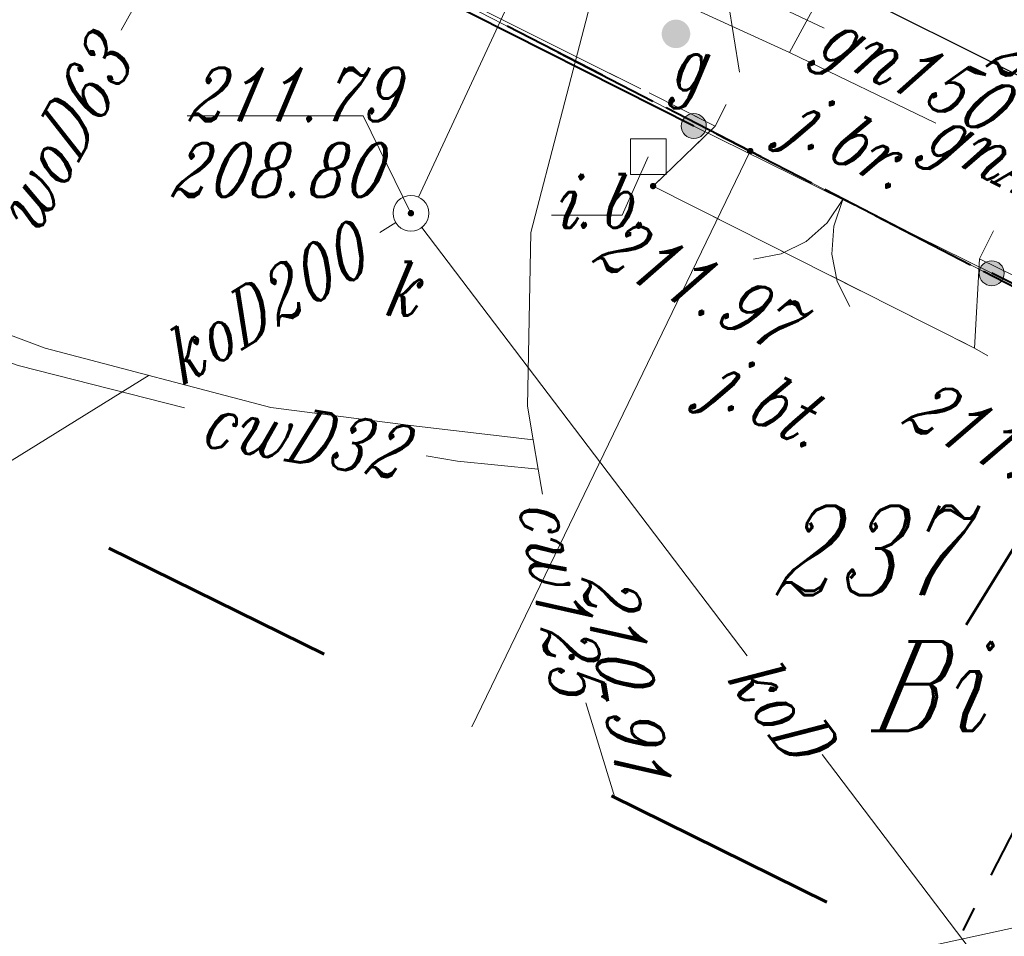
# Model space of a CAD drawing. Header units: millimetres. Extents: x -368 to -158, y 9368 to 9578.
# Tile 40 of 48: x -216 to -202, y 9438 to 9451. Entities that reach past the tile are written whole.
import ezdxf
from ezdxf.enums import TextEntityAlignment as Align

# ---------------------------------------------------------------- set-up
doc = ezdxf.new("R2010")
doc.units = ezdxf.units.MM
for name, pattern in [('Rakowicka 531_1 wstępna wersja$0$DGN Style 5', [7.845798, 3.362485, -4.483313]), ('Rakowicka 531_1 wstępna wersja$0$KTCR02-500', [1.5, 1, -0.5]), ('Rakowicka 531_1 wstępna wersja$0$KTJZ01-500', [2, 1.5, -0.5])]:
    doc.linetypes.add(name, pattern=pattern)
doc.layers.add('-- RAMKA', color=11, linetype='Continuous')
for name, color, linetype, lineweight in [('Rakowicka 531_1 wstępna wersja$0$EGBD03', 250, 'Continuous', 0), ('Rakowicka 531_1 wstępna wersja$0$EGBO02', 250, 'Continuous', 0), ('Rakowicka 531_1 wstępna wersja$0$EGBU01', 250, 'Continuous', 0), ('Rakowicka 531_1 wstępna wersja$0$EPGPO_216', 7, 'Continuous', 0), ('Rakowicka 531_1 wstępna wersja$0$GSLKBR', 250, 'Continuous', 13), ('Rakowicka 531_1 wstępna wersja$0$GSPIIN', 250, 'Continuous', 13), ('Rakowicka 531_1 wstępna wersja$0$GSPIIN_O', 250, 'Continuous', 13), ('Rakowicka 531_1 wstępna wersja$0$KTCR02', 250, 'Continuous', 0), ('Rakowicka 531_1 wstępna wersja$0$KTJZ01', 250, 'Continuous', 0), ('Rakowicka 531_1 wstępna wersja$0$KTKR01', 250, 'Continuous', 0), ('Rakowicka 531_1 wstępna wersja$0$KTOK05_01', 250, 'Continuous', 0), ('Rakowicka 531_1 wstępna wersja$0$PRGW02', 250, 'Continuous', 0), ('Rakowicka 531_1 wstępna wersja$0$SUPC_01', 250, 'Continuous', 0), ('Rakowicka 531_1 wstępna wersja$0$SUPG_01', 250, 'Continuous', 0), ('Rakowicka 531_1 wstępna wersja$0$SUPK_01', 250, 'Continuous', 0), ('Rakowicka 531_1 wstępna wersja$0$SUPW_01', 250, 'Continuous', 0), ('Rakowicka 531_1 wstępna wersja$0$SUUS15_05_K', 250, 'Continuous', 0), ('Rakowicka 531_1 wstępna wersja$0$SUUS22_01_C', 250, 'Continuous', 0), ('Rakowicka 531_1 wstępna wersja$0$SUUS25_G', 250, 'Continuous', 0), ('Rakowicka 531_1 wstępna wersja$0$Warstwa 2', 250, 'Continuous', 0), ('Rakowicka 531_1 wstępna wersja$0$Warstwa 5', 250, 'Continuous', 0)]:
    doc.layers.add(name, color=color, linetype=linetype, lineweight=lineweight)
for name, color, linetype, lineweight, true_color in [('Rakowicka 531_1 wstępna wersja$0$GEPPGD', 7, 'Continuous', 13, 0x008000), ('Rakowicka 531_1 wstępna wersja$0$GEPPGO', 7, 'Continuous', 13, 0x008000), ('Rakowicka 531_1 wstępna wersja$0$GUPCSH', 7, 'Continuous', 0, 0xd200d2), ('Rakowicka 531_1 wstępna wersja$0$GUPKSH', 7, 'Continuous', 0, 0x803300)]:
    doc.layers.add(name, color=color, linetype=linetype, lineweight=lineweight, true_color=true_color)
doc.styles.add('Rakowicka 531_1 wstępna wersja$0$Style-ITALIC_1250 I 0.20944', font='ITALIC_1250.shx', dxfattribs={"oblique": 12})

# ---------------------------------------------------------------- blocks, each defined once
blk = doc.blocks.new('Rakowicka 531_1 wstępna wersja$0$GEPPGO1_2')
at = {"layer": 'Rakowicka 531_1 wstępna wersja$0$GEPPGO', "linetype": 'Continuous', "lineweight": 13, "true_color": 0x008000}
blk.add_hatch(color=96, dxfattribs=at).paths.add_polyline_path([(0, -0.45), (-0.13906, -0.42798), (-0.2645, -0.36406), (-0.36406, -0.2645), (-0.42798, -0.13906), (-0.45, 0), (-0.42798, 0.13906), (-0.36406, 0.2645), (-0.2645, 0.36406), (-0.13906, 0.42798), (0, 0.45), (0.13906, 0.42798), (0.2645, 0.36406), (0.36406, 0.2645), (0.42798, 0.13906), (0.45, 0), (0.42798, -0.13906), (0.36406, -0.2645), (0.2645, -0.36406), (0.13906, -0.42798)])
blk = doc.blocks.new('Rakowicka 531_1 wstępna wersja$0$GUPKSH1')
at = {"layer": 'Rakowicka 531_1 wstępna wersja$0$GUPKSH', "linetype": 'Continuous', "lineweight": 13}
blk.add_hatch(color=36, dxfattribs=at).paths.add_polyline_path([(0, -0.45), (-0.11647, -0.43467), (-0.225, -0.38971), (-0.3182, -0.3182), (-0.38971, -0.225), (-0.43467, -0.11647), (-0.45, 0), (-0.43467, 0.11647), (-0.38971, 0.225), (-0.3182, 0.3182), (-0.225, 0.38971), (-0.11647, 0.43467), (0, 0.45), (0.11647, 0.43467), (0.225, 0.38971), (0.3182, 0.3182), (0.38971, 0.225), (0.43467, 0.11647), (0.45, 0), (0.43467, -0.11647), (0.38971, -0.225), (0.3182, -0.3182), (0.225, -0.38971), (0.11647, -0.43467)])
blk = doc.blocks.new('Rakowicka 531_1 wstępna wersja$0$GUPCSH1')
at = {"layer": 'Rakowicka 531_1 wstępna wersja$0$GUPCSH', "linetype": 'Continuous', "lineweight": 13}
blk.add_hatch(color=212, dxfattribs=at).paths.add_polyline_path([(0, -0.45), (-0.11647, -0.43467), (-0.225, -0.38971), (-0.3182, -0.3182), (-0.38971, -0.225), (-0.43467, -0.11647), (-0.45, 0), (-0.43467, 0.11647), (-0.38971, 0.225), (-0.3182, 0.3182), (-0.225, 0.38971), (-0.11647, 0.43467), (0, 0.45), (0.11647, 0.43467), (0.225, 0.38971), (0.3182, 0.3182), (0.38971, 0.225), (0.43467, 0.11647), (0.45, 0), (0.43467, -0.11647), (0.38971, -0.225), (0.3182, -0.3182), (0.225, -0.38971), (0.11647, -0.43467)])
blk = doc.blocks.new('Rakowicka 531_1 wstępna wersja$0$GSPIIN1')
at = {"color": 0, "flags": 128}
blk.add_lwpolyline([(-2.5, -2.5), (2.5, -2.5), (2.5, 2.5), (-2.5, 2.5), (-2.5, -2.5)], close=True, dxfattribs=at)
blk = doc.blocks.new('Rakowicka 531_1 wstępna wersja$0$GSLKBR1')
at = {"layer": 'Rakowicka 531_1 wstępna wersja$0$GSLKBR', "color": 250, "linetype": 'Continuous', "lineweight": 13, "flags": 128}
for points in [[(12.99038, 7.5), (10.6066, 4.3934), (7.5, 2.00962), (3.88229, 0.51111), (0, 0)], [(0, 0), (3.88229, -0.51111), (7.5, -2.00962), (10.6066, -4.3934), (12.99038, -7.5)]]:
    blk.add_lwpolyline(points, dxfattribs=at)
blk = doc.blocks.new('Rakowicka 531_1 wstępna wersja$0$RTPW02')
at = {"layer": 'Rakowicka 531_1 wstępna wersja$0$Warstwa 5', "linetype": 'Continuous', "lineweight": 13}
h = blk.add_hatch(color=250, dxfattribs=at)
edge = h.paths.add_edge_path()
edge.add_arc((0, 0), 0.045, 0, 360)
blk = doc.blocks.new('Rakowicka 531_1 wstępna wersja$0$SUUS25_1')
at = {"layer": 'Rakowicka 531_1 wstępna wersja$0$SUUS25_G', "linetype": 'Continuous', "lineweight": 13}
h = blk.add_hatch(color=250, dxfattribs=at)
edge = h.paths.add_edge_path()
edge.add_arc((0, 0), 0.2, 0, 360)
blk = doc.blocks.new('Rakowicka 531_1 wstępna wersja$0$SUUS15_05_K')
at = {"layer": 'Rakowicka 531_1 wstępna wersja$0$SUUS15_05_K', "color": 36, "linetype": 'Continuous', "lineweight": 13}
blk.add_circle((0, 0), 0.25, dxfattribs=at)
blk = doc.blocks.new('Rakowicka 531_1 wstępna wersja')
at = {"layer": 'Rakowicka 531_1 wstępna wersja$0$KTOK05_01', "linetype": 'Continuous', "lineweight": 13}
h = blk.add_hatch(color=250, dxfattribs=at)
edge = h.paths.add_edge_path()
edge.add_arc((7425401.25, 5549020.59), 0.175, 0, 360)
h = blk.add_hatch(color=250, dxfattribs=at)
edge = h.paths.add_edge_path()
edge.add_arc((7425405.42, 5549018.53), 0.175, 0, 360)
at = {"layer": 'Rakowicka 531_1 wstępna wersja$0$EGBD03', "color": 96, "linetype": 'Continuous', "lineweight": 13, "flags": 128}
for points in [[(7425413.498, 5549014.558), (7425408.86, 5549016.72), (7425402.04, 5549020.24), (7425394.96, 5549023.88), (7425389.67, 5549026.41), (7425377.48, 5549032.21), (7425364.05, 5549039.31)], [(7425385.452, 5549018.436), (7425389.67, 5549026.41), (7425394.96, 5549023.88), (7425402.04, 5549020.24), (7425398.14, 5549012.182)], [(7425398.14, 5549012.182), (7425402.04, 5549020.24), (7425408.86, 5549016.72), (7425409.606, 5549006.987)]]:
    blk.add_lwpolyline(points, dxfattribs=at)
at = {"layer": 'Rakowicka 531_1 wstępna wersja$0$EGBO02', "color": 96, "linetype": 'Continuous', "lineweight": 40}
for p, q in [((7425399.344, 5549021.626), (7425400.678, 5549020.94)), ((7425403.79, 5549019.337), (7425405.122, 5549018.649))]:
    blk.add_line(p, q, dxfattribs=at)
at = {"layer": 'Rakowicka 531_1 wstępna wersja$0$EGBO02', "color": 96, "linetype": 'Continuous', "lineweight": 40, "flags": 128}
blk.add_lwpolyline([(7425401.568, 5549020.483), (7425402.04, 5549020.24), (7425402.901, 5549019.796)], dxfattribs=at)
at = {"layer": 'Rakowicka 531_1 wstępna wersja$0$EPGPO_216', "color": 8, "linetype": 'Continuous', "lineweight": 40}
for p, q in [((7425399.972, 5549021.303), (7425398.638, 5549021.989)), ((7425404.417, 5549019.013), (7425403.084, 5549019.701)), ((7425406.638, 5549017.867), (7425405.306, 5549018.555))]:
    blk.add_line(p, q, dxfattribs=at)
at = {"layer": 'Rakowicka 531_1 wstępna wersja$0$EPGPO_216', "color": 8, "linetype": 'Continuous', "lineweight": 40, "flags": 128}
blk.add_lwpolyline([(7425402.195, 5549020.16), (7425402.04, 5549020.24), (7425400.861, 5549020.846)], dxfattribs=at)
at = {"layer": 'Rakowicka 531_1 wstępna wersja$0$GEPPGD', "color": 250, "linetype": 'Rakowicka 531_1 wstępna wersja$0$DGN Style 5', "lineweight": 70, "flags": 128}
blk.add_lwpolyline([(7425284.958, 5549147.04), (7425252.6, 5549083.92), (7425409.418, 5549006.623), (7425423.137, 5549033.307), (7425330.222, 5549078.944), (7425348.524, 5549115.33), (7425284.958, 5549147.04)], close=True, dxfattribs=at)
at = {"layer": 'Rakowicka 531_1 wstępna wersja$0$GSPIIN_O', "color": 250, "linetype": 'Continuous', "lineweight": 13, "flags": 128}
blk.add_lwpolyline([(7425399.258, 5549019.344), (7425400.249, 5549019.344), (7425400.612, 5549020.16)], dxfattribs=at)
at = {"layer": 'Rakowicka 531_1 wstępna wersja$0$KTCR02', "color": 250, "linetype": 'Rakowicka 531_1 wstępna wersja$0$KTCR02-500', "lineweight": 13, "flags": 128}
blk.add_lwpolyline([(7425356.71, 5549043.03), (7425357.13, 5549043.42), (7425357.95, 5549043.83), (7425358.74, 5549044), (7425360.26, 5549043.83), (7425361.86, 5549043.22), (7425363.37, 5549042.5), (7425390.57, 5549028.92), (7425395.4, 5549026.5), (7425401.56, 5549023.41), (7425401.9, 5549021.29), (7425401.55, 5549020.59), (7425394.96, 5549023.88), (7425390.04, 5549026.39), (7425390.27, 5549026.89), (7425387.68, 5549028.2), (7425387.39, 5549027.71), (7425374.13, 5549034.34), (7425374.38, 5549034.77), (7425372.6, 5549035.65), (7425372.242, 5549034.976)], dxfattribs=at)
blk.add_lwpolyline([(7425411.12, 5549015.8), (7425409.57, 5549016.61), (7425409.28, 5549016.77), (7425405.25, 5549018.73), (7425405.61, 5549019.45), (7425407.59, 5549020.4), (7425408.349, 5549019.931), (7425410.91, 5549018.76), (7425411.57, 5549016.69), (7425411.12, 5549015.8)], close=True, dxfattribs=at)
at = {"layer": 'Rakowicka 531_1 wstępna wersja$0$KTJZ01', "color": 250, "linetype": 'Rakowicka 531_1 wstępna wersja$0$KTJZ01-500', "lineweight": 13, "flags": 128}
for points in [[(7425414.729, 5549016.952), (7425410.91, 5549018.76), (7425408.349, 5549019.931), (7425407.59, 5549020.4), (7425401.56, 5549023.41), (7425395.4, 5549026.5), (7425390.57, 5549028.92), (7425363.37, 5549042.5), (7425361.86, 5549043.22), (7425360.26, 5549043.83), (7425358.74, 5549044), (7425357.95, 5549043.83), (7425357.13, 5549043.42), (7425356.71, 5549043.03)], [(7425408.199, 5549007.223), (7425408.18, 5549008.8), (7425408.51, 5549015.61), (7425405.18, 5549017.48), (7425400.68, 5549019.75), (7425401.55, 5549020.59), (7425394.96, 5549023.88), (7425390.04, 5549026.39)], [(7425401.56, 5549023.41), (7425407.59, 5549020.4)], [(7425405.25, 5549018.73), (7425405.18, 5549017.48), (7425400.68, 5549019.75), (7425401.55, 5549020.59)]]:
    blk.add_lwpolyline(points, dxfattribs=at)
at = {"layer": 'Rakowicka 531_1 wstępna wersja$0$KTKR01', "color": 250, "linetype": 'Continuous', "lineweight": 30, "flags": 128}
blk.add_lwpolyline([(7425414.729, 5549016.952), (7425410.91, 5549018.76), (7425408.349, 5549019.931), (7425407.59, 5549020.4), (7425401.56, 5549023.41), (7425395.4, 5549026.5), (7425390.57, 5549028.92), (7425363.37, 5549042.5), (7425361.86, 5549043.22), (7425360.26, 5549043.83), (7425358.74, 5549044), (7425357.95, 5549043.83), (7425357.13, 5549043.42), (7425356.71, 5549043.03), (7425356.34, 5549042.65), (7425355.37, 5549041.75), (7425355.12, 5549041.34), (7425354.07, 5549038.72), (7425352.442, 5549034.707)], dxfattribs=at)
at = {"layer": 'Rakowicka 531_1 wstępna wersja$0$KTOK05_01', "color": 250, "linetype": 'Continuous', "lineweight": 40}
blk.add_line((7425401.25, 5549020.59), (7425389.65, 5549026.44), dxfattribs=at)
at = {"layer": 'Rakowicka 531_1 wstępna wersja$0$KTOK05_01', "color": 250, "linetype": 'Continuous', "lineweight": 13}
blk.add_line((7425401.25, 5549020.59), (7425405.42, 5549018.53), dxfattribs=at)
at = {"layer": 'Rakowicka 531_1 wstępna wersja$0$KTOK05_01', "color": 250, "linetype": 'Continuous', "lineweight": 40, "flags": 128}
blk.add_lwpolyline([(7425411.361, 5549015.325), (7425409.19, 5549016.46), (7425408.96, 5549016.77), (7425405.42, 5549018.53)], dxfattribs=at)
at = {"layer": 'Rakowicka 531_1 wstępna wersja$0$KTOK05_01', "color": 250, "linetype": 'Continuous', "lineweight": 13}
for centre in [(7425401.25, 5549020.59), (7425405.42, 5549018.53)]:
    blk.add_circle(centre, 0.175, dxfattribs=at)
at = {"layer": 'Rakowicka 531_1 wstępna wersja$0$PRGW02', "color": 8, "linetype": 'Continuous', "lineweight": 40}
for p, q in [((7425406.728, 5549012.691), (7425405.41, 5549010.108)), ((7425405.173, 5549009.645), (7425405.014, 5549009.334))]:
    blk.add_line(p, q, dxfattribs=at)
at = {"layer": 'Rakowicka 531_1 wstępna wersja$0$SUPC_01', "color": 212, "linetype": 'Continuous', "lineweight": 13, "flags": 128}
for points in [[(7425400.879, 5549024.151), (7425399.8, 5549022.29), (7425398.97, 5549019.1), (7425398.92, 5549016.67), (7425399, 5549016.2)], [(7425386.665, 5549017.838), (7425387.29, 5549019.07), (7425389.46, 5549018.08), (7425391.79, 5549017.24), (7425394.12, 5549016.648)], [(7425390.432, 5549018.128), (7425392.17, 5549017.48), (7425395.33, 5549016.65), (7425397.29, 5549016.4), (7425399, 5549016.2)], [(7425399, 5549016.2), (7425399.07, 5549015.79)], [(7425397.501, 5549015.974), (7425397.94, 5549015.9), (7425399.07, 5549015.79)], [(7425399.07, 5549015.79), (7425399.133, 5549015.439)], [(7425399.737, 5549012.52), (7425400.145, 5549011.193)], [(7425404.418, 5549009.087), (7425406.09, 5549009.45), (7425406.236, 5549008.191)]]:
    blk.add_lwpolyline(points, dxfattribs=at)
at = {"layer": 'Rakowicka 531_1 wstępna wersja$0$SUPG_01', "color": 52, "linetype": 'Continuous', "lineweight": 13, "flags": 128}
for points in [[(7425389.451, 5549028.39), (7425389.63, 5549028.3), (7425403.075, 5549021.961)], [(7425394.814, 5549025.166), (7425399.36, 5549023.1), (7425402.59, 5549021.62), (7425404.636, 5549020.63)], [(7425404.21, 5549024.606), (7425402.59, 5549021.62)]]:
    blk.add_lwpolyline(points, dxfattribs=at)
at = {"layer": 'Rakowicka 531_1 wstępna wersja$0$SUPK_01', "color": 36, "linetype": 'Continuous', "lineweight": 13, "flags": 128}
for points in [[(7425399.969, 5549025.128), (7425397.395, 5549019.597)], [(7425396.854, 5549019.101), (7425397.077, 5549019.239)], [(7425397.441, 5549019.171), (7425401.997, 5549013.176)], [(7425391.16, 5549015.58), (7425393.624, 5549017.103)], [(7425403.045, 5549011.797), (7425405.514, 5549008.547)]]:
    blk.add_lwpolyline(points, dxfattribs=at)
at = {"layer": 'Rakowicka 531_1 wstępna wersja$0$SUPW_01', "color": 5, "linetype": 'Continuous', "lineweight": 13, "flags": 128}
blk.add_lwpolyline([(7425400.72, 5549035.25), (7425398.97, 5549032.38), (7425395.64, 5549026.24), (7425393.231, 5549021.931)], dxfattribs=at)
at = {"layer": 'Rakowicka 531_1 wstępna wersja$0$SUUS15_05_K', "color": 36, "linetype": 'Continuous', "lineweight": 13, "flags": 128}
blk.add_lwpolyline([(7425397.29, 5549019.37), (7425396.623, 5549020.733), (7425394.158, 5549020.733)], dxfattribs=at)
at = {"layer": 'Rakowicka 531_1 wstępna wersja$0$GSPIIN', "color": 250, "linetype": 'Continuous', "lineweight": 13, "xscale": 0.1, "yscale": 0.1, "zscale": 0.1}
blk.add_blockref('Rakowicka 531_1 wstępna wersja$0$GSPIIN1', (7425400.612, 5549020.16), dxfattribs=at)
at = {"layer": 'Rakowicka 531_1 wstępna wersja$0$KTOK05_01', "color": 250, "linetype": 'Continuous', "lineweight": 13, "xscale": 0.09999999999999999, "yscale": 0.09999999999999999, "zscale": 0.09999999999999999, "rotation": 243.7104071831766}
blk.add_blockref('Rakowicka 531_1 wstępna wersja$0$GSLKBR1', (7425403.335, 5549019.56), dxfattribs=at)
at = {"layer": 'Rakowicka 531_1 wstępna wersja$0$SUUS15_05_K', "color": 36, "linetype": 'Continuous', "lineweight": 13}
blk.add_blockref('Rakowicka 531_1 wstępna wersja$0$SUUS15_05_K', (7425397.29, 5549019.37), dxfattribs=at)
at = {"layer": 'Rakowicka 531_1 wstępna wersja$0$SUUS15_05_K', "color": 36, "linetype": 'Continuous', "lineweight": 13, "xscale": 0.1, "yscale": 0.1, "zscale": 0.1}
blk.add_blockref('Rakowicka 531_1 wstępna wersja$0$GUPKSH1', (7425397.29, 5549019.37), dxfattribs=at)
at = {"layer": 'Rakowicka 531_1 wstępna wersja$0$SUUS22_01_C', "color": 212, "linetype": 'Continuous', "lineweight": 13, "xscale": 0.1, "yscale": 0.1, "zscale": 0.1}
blk.add_blockref('Rakowicka 531_1 wstępna wersja$0$GUPCSH1', (7425399.54, 5549013.16), dxfattribs=at)
at = {"layer": 'Rakowicka 531_1 wstępna wersja$0$SUUS25_G', "color": 250, "linetype": 'Continuous', "lineweight": 13, "rotation": 61.38932043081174}
blk.add_blockref('Rakowicka 531_1 wstępna wersja$0$SUUS25_1', (7425401, 5549021.88), dxfattribs=at)
at = {"layer": 'Rakowicka 531_1 wstępna wersja$0$Warstwa 2', "color": 96, "linetype": 'Continuous', "lineweight": 13, "true_color": 0x008000, "xscale": 0.1, "yscale": 0.1, "zscale": 0.1}
blk.add_blockref('Rakowicka 531_1 wstępna wersja$0$GEPPGO1_2', (7425402.04, 5549020.24), dxfattribs=at)
at = {"layer": 'Rakowicka 531_1 wstępna wersja$0$Warstwa 5', "color": 250, "linetype": 'Continuous', "lineweight": 13}
blk.add_blockref('Rakowicka 531_1 wstępna wersja$0$RTPW02', (7425400.68, 5549019.75), dxfattribs=at)
at = {"layer": 'Rakowicka 531_1 wstępna wersja$0$EGBD03', "color": 96, "linetype": 'Continuous', "lineweight": 30, "insert": (7425402.366, 5549013.609), "char_height": 1.25, "attachment_point": 7, "rotation": 359.9998, "line_spacing_factor": 0.6, "style": 'Rakowicka 531_1 wstępna wersja$0$Style-ITALIC_1250 I 0.20944'}
blk.add_mtext('\\H1x;\\W0.8;237/5', dxfattribs=at)
at = {"layer": 'Rakowicka 531_1 wstępna wersja$0$EGBU01', "color": 96, "linetype": 'Continuous', "lineweight": 30, "insert": (7425403.735, 5549012.126), "char_height": 1.25, "attachment_point": 7, "rotation": 359.9998, "line_spacing_factor": 0.6, "style": 'Rakowicka 531_1 wstępna wersja$0$Style-ITALIC_1250 I 0.20944'}
blk.add_mtext('\\H1x;\\W0.8;Bi', dxfattribs=at)
at = {"layer": 'Rakowicka 531_1 wstępna wersja$0$GSPIIN_O', "color": 250, "linetype": 'Continuous', "lineweight": 13, "insert": (7425399.292, 5549019.167), "char_height": 0.75, "attachment_point": 7, "rotation": 360, "line_spacing_factor": 0.6, "style": 'Rakowicka 531_1 wstępna wersja$0$Style-ITALIC_1250 I 0.20944'}
blk.add_mtext('\\H1x;\\W0.8;i.b.', dxfattribs=at)
at = {"layer": 'Rakowicka 531_1 wstępna wersja$0$KTJZ01', "color": 250, "linetype": 'Continuous', "lineweight": 13, "style": 'Rakowicka 531_1 wstępna wersja$0$Style-ITALIC_1250 I 0.20944', "oblique": 12, "width": 0.8}
for s, rotation, p in [('j.br.', 333.473, (7425403.313, 5549020.045)), ('j.bt.', 333.6096, (7425402.16, 5549016.407))]:
    blk.add_text(s, height=0.75, rotation=rotation, dxfattribs=at).set_placement(p, align=Align.CENTER)
at = {"layer": 'Rakowicka 531_1 wstępna wersja$0$SUPC_01', "color": 212, "linetype": 'Continuous', "lineweight": 13, "style": 'Rakowicka 531_1 wstępna wersja$0$Style-ITALIC_1250 I 0.20944', "oblique": 12, "width": 0.8}
for s, rotation, p in [('cwD32', 350.5015, (7425395.8, 5549016.251)), ('cw125', 280.1322, (7425399.411, 5549013.975))]:
    blk.add_text(s, height=0.75, rotation=rotation, dxfattribs=at).set_placement(p, align=Align.MIDDLE_CENTER)
at = {"layer": 'Rakowicka 531_1 wstępna wersja$0$SUPG_01', "color": 250, "linetype": 'Continuous', "lineweight": 13, "style": 'Rakowicka 531_1 wstępna wersja$0$Style-ITALIC_1250 I 0.20944', "oblique": 12, "width": 0.8}
for s, rotation, p in [('gn150', 334.7583, (7425404.337, 5549021.366)), ('gnA125-n', 334.171, (7425406.645, 5549019.633))]:
    blk.add_text(s, height=0.75, rotation=rotation, dxfattribs=at).set_placement(p, align=Align.MIDDLE_CENTER)
at = {"layer": 'Rakowicka 531_1 wstępna wersja$0$SUPK_01', "color": 36, "linetype": 'Continuous', "lineweight": 13, "style": 'Rakowicka 531_1 wstępna wersja$0$Style-ITALIC_1250 I 0.20944', "oblique": 12, "width": 0.8}
for s, rotation, p in [('koD200', 31.7273, (7425395.239, 5549018.102)), ('koD', 307.2294, (7425402.475, 5549012.452))]:
    blk.add_text(s, height=0.75, rotation=rotation, dxfattribs=at).set_placement(p, align=Align.MIDDLE_CENTER)
at = {"layer": 'Rakowicka 531_1 wstępna wersja$0$SUPW_01', "color": 5, "linetype": 'Continuous', "lineweight": 13, "style": 'Rakowicka 531_1 wstępna wersja$0$Style-ITALIC_1250 I 0.20944', "oblique": 12, "width": 0.8}
blk.add_text('woD63', height=0.75, rotation=60.7901, dxfattribs=at).set_placement((7425392.413, 5549020.468), align=Align.MIDDLE_CENTER)
at = {"layer": 'Rakowicka 531_1 wstępna wersja$0$SUUS15_05_K', "color": 36, "linetype": 'Continuous', "lineweight": 13, "char_height": 0.75, "attachment_point": 7, "rotation": 359.9998, "line_spacing_factor": 0.6, "style": 'Rakowicka 531_1 wstępna wersja$0$Style-ITALIC_1250 I 0.20944'}
for s, insert in [('\\H1x;\\W0.8;211.79', (7425394.158, 5549020.656)), ('\\H1x;\\W0.8;208.80', (7425393.92, 5549019.599)), ('\\H1x;\\W0.8;k', (7425396.91, 5549017.938))]:
    blk.add_mtext(s, dxfattribs=dict(at, insert=insert))
at = {"layer": 'Rakowicka 531_1 wstępna wersja$0$SUUS22_01_C', "color": 212, "linetype": 'Continuous', "lineweight": 13, "insert": (7425399.672, 5549014.278), "char_height": 0.75, "attachment_point": 7, "rotation": 280.1245, "line_spacing_factor": 0.6, "style": 'Rakowicka 531_1 wstępna wersja$0$Style-ITALIC_1250 I 0.20944'}
blk.add_mtext('\\H1x;\\W0.8;210.91', dxfattribs=at)
at = {"layer": 'Rakowicka 531_1 wstępna wersja$0$SUUS25_G', "color": 250, "linetype": 'Continuous', "lineweight": 13, "insert": (7425400.92, 5549020.84), "char_height": 0.75, "attachment_point": 7, "rotation": 359.9998, "line_spacing_factor": 0.6, "style": 'Rakowicka 531_1 wstępna wersja$0$Style-ITALIC_1250 I 0.20944'}
blk.add_mtext('\\H1x;\\W0.8;g', dxfattribs=at)
at = {"layer": 'Rakowicka 531_1 wstępna wersja$0$Warstwa 5', "color": 250, "linetype": 'Continuous', "lineweight": 13, "char_height": 0.75, "attachment_point": 7, "line_spacing_factor": 0.6, "style": 'Rakowicka 531_1 wstępna wersja$0$Style-ITALIC_1250 I 0.20944'}
for s, insert, rotation in [('\\H1x;\\W0.8;211.75', (7425405.32, 5549021.436), 335.0987), ('\\H1x;\\W0.8;211.97', (7425399.809, 5549018.697), 333.8688), ('\\H1x;\\W0.8;211.79', (7425404.138, 5549016.437), 333.3552)]:
    blk.add_mtext(s, dxfattribs=dict(at, insert=insert, rotation=rotation))

msp = doc.modelspace()

# ---------------------------------------------------------------- block references
at = {"layer": '-- RAMKA'}
msp.add_blockref('Rakowicka 531_1 wstępna wersja', (-7425607.631, -5539570.812), dxfattribs=at)

doc.saveas('drawing.dxf')
